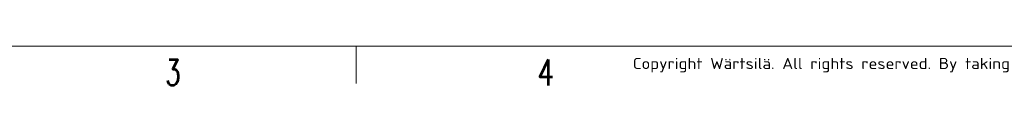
# Model space of a CAD drawing. Header units: inches. Extents: x 0 to 20790, y -12 to 14700.
# Tile 25 of 256: x 3561 to 8198, y -12 to 194. Entities that reach past the tile are written whole.
import ezdxf

# ---------------------------------------------------------------- set-up
doc = ezdxf.new("R2010")
doc.units = ezdxf.units.IN
doc.layers.add('210', color=7, linetype='Continuous', true_color=0xffffff)
doc.styles.add('iso-1', font='isocp.shx')
doc.styles.add('latin_extended', font='simplex.shx')

msp = doc.modelspace()

# ---------------------------------------------------------------- linework, layer by layer
at = {"layer": '210', "color": 7, "linetype": 'Continuous', "lineweight": 18}
for p, q in [((175, 175), (20615, 175)), ((5145, 0), (5145, 175))]:
    msp.add_line(p, q, dxfattribs=at)

# ---------------------------------------------------------------- texts
at = {"layer": '210', "color": 211, "linetype": 'Continuous', "lineweight": 13, "insert": (6448.722, 51.676), "char_height": 52.5, "attachment_point": 7, "line_spacing_factor": 0.963855, "style": 'iso-1'}
msp.add_mtext('\\W1.2083;Copyright Wärtsilä. All rights reserved. By taking possession of the drawing the recipient recognizes and honours these rights. Neither the whole nor any part of this drawing may be used in any way for construction, fabrication, marketing or any other', dxfattribs=at)
at = {"layer": '210', "color": 211, "linetype": 'Continuous', "lineweight": 18, "char_height": 122.5, "attachment_point": 7, "line_spacing_factor": 0.963855, "style": 'latin_extended'}
for s, insert in [('\\W0.6563;3', (4248.412, -9.36)), ('\\W0.7656;4', (5998.412, -9.36))]:
    msp.add_mtext(s, dxfattribs=dict(at, insert=insert))

doc.saveas('drawing.dxf')
